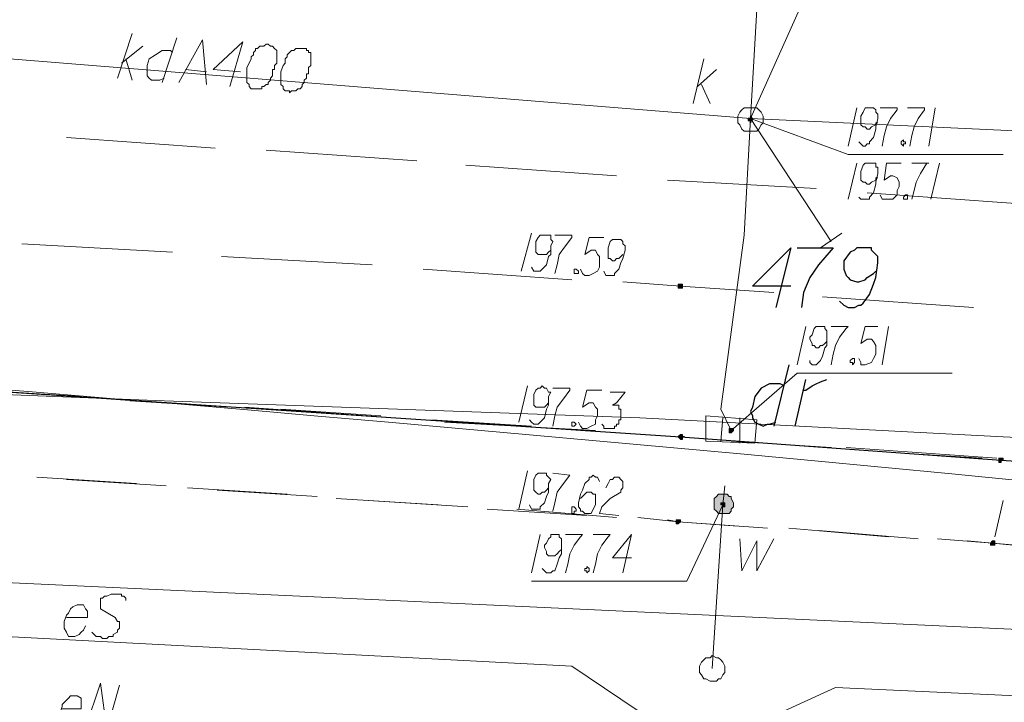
# Model space of a CAD drawing. Header units: metres. Extents: x 7431553 to 7432401, y 5544342 to 5544539.
# Tile 154 of 180: x 7432211 to 7432230, y 5544492 to 5544506. Entities that reach past the tile are written whole.
import ezdxf

# ---------------------------------------------------------------- set-up
doc = ezdxf.new("R2010")
doc.units = ezdxf.units.M
doc.header["$MEASUREMENT"] = 0
doc.layers.add('BG-PR90-PB-PZT-PZT01_2026_04_14$0$MAPA DCP', color=7, linetype='Continuous', lineweight=0)
doc.layers.add('PRIMETECH_XREF', color=7, linetype='Continuous', lineweight=5)

# ---------------------------------------------------------------- blocks, each defined once
blk = doc.blocks.new('BG-PR90-PB-PZT-PZT01_2026_04_14$0$Naddrwiną2025_v2klauzulap')
at = {"layer": 'BG-PR90-PB-PZT-PZT01_2026_04_14$0$MAPA DCP', "linetype": 'Continuous', "lineweight": 0, "transparency": 33554559}
for color, points in [(256, [(7431665.308, 5544644.315), (7431665.308, 5544644.315), (7431665.308, 5544644.315), (7431665.308, 5544644.315), (7431665.35, 5544644.315), (7431665.35, 5544644.315), (7431665.35, 5544644.357), (7431665.35, 5544644.357), (7431665.35, 5544644.357), (7431665.308, 5544644.357), (7431665.308, 5544644.4), (7431665.308, 5544644.4), (7431665.308, 5544644.4), (7431665.266, 5544644.4), (7431665.266, 5544644.4), (7431665.266, 5544644.357), (7431665.266, 5544644.357), (7431665.266, 5544644.357), (7431665.266, 5544644.357), (7431665.266, 5544644.315), (7431665.266, 5544644.315), (7431665.266, 5544644.315), (7431665.266, 5544644.315), (7431665.266, 5544644.315), (7431665.266, 5544644.315)]), (256, [(7431666.959, 5544644.146), (7431667.001, 5544644.146), (7431667.001, 5544644.146), (7431667.001, 5544644.146), (7431667.001, 5544644.188), (7431667.001, 5544644.188), (7431667.001, 5544644.188), (7431667.001, 5544644.188), (7431667.001, 5544644.23), (7431667.001, 5544644.23), (7431667.001, 5544644.23), (7431667.001, 5544644.23), (7431666.959, 5544644.23), (7431666.959, 5544644.23), (7431666.959, 5544644.23), (7431666.959, 5544644.23), (7431666.917, 5544644.23), (7431666.917, 5544644.188), (7431666.917, 5544644.188), (7431666.917, 5544644.188), (7431666.917, 5544644.188)]), (5, [(7431666.155, 5544638.642), (7431666.282, 5544638.642), (7431666.324, 5544638.685), (7431666.366, 5544638.727), (7431666.366, 5544638.769), (7431666.366, 5544638.812), (7431666.366, 5544638.854), (7431666.366, 5544638.939), (7431666.324, 5544638.981), (7431666.282, 5544638.981), (7431666.239, 5544639.023), (7431666.197, 5544639.023), (7431666.155, 5544639.023), (7431666.07, 5544638.981), (7431666.028, 5544638.981), (7431666.028, 5544638.939), (7431665.985, 5544638.896), (7431665.985, 5544638.854), (7431665.985, 5544638.769), (7431665.985, 5544638.727), (7431666.028, 5544638.685), (7431666.07, 5544638.642), (7431666.112, 5544638.642), (7431666.112, 5544638.642)]), (5, [(7431666.197, 5544638.769), (7431666.197, 5544638.769), (7431666.197, 5544638.769), (7431666.197, 5544638.812), (7431666.239, 5544638.812), (7431666.239, 5544638.812), (7431666.239, 5544638.812), (7431666.239, 5544638.854), (7431666.239, 5544638.854), (7431666.197, 5544638.854), (7431666.197, 5544638.854), (7431666.197, 5544638.854), (7431666.197, 5544638.854), (7431666.155, 5544638.854), (7431666.155, 5544638.854), (7431666.155, 5544638.854), (7431666.155, 5544638.854), (7431666.155, 5544638.854), (7431666.155, 5544638.812), (7431666.155, 5544638.812), (7431666.155, 5544638.812), (7431666.155, 5544638.812), (7431666.155, 5544638.769), (7431666.155, 5544638.769), (7431666.155, 5544638.769)]), (256, [(7431661.837, 5544637.923), (7431661.837, 5544637.923), (7431661.837, 5544637.923), (7431661.879, 5544637.923), (7431661.879, 5544637.965), (7431661.879, 5544637.965), (7431661.879, 5544637.965), (7431661.879, 5544638.007), (7431661.879, 5544638.007), (7431661.879, 5544638.007), (7431661.837, 5544638.007), (7431661.837, 5544638.007), (7431661.837, 5544638.007), (7431661.837, 5544638.007), (7431661.794, 5544638.007), (7431661.794, 5544638.007), (7431661.794, 5544638.007), (7431661.794, 5544638.007), (7431661.794, 5544637.965), (7431661.794, 5544637.965), (7431661.794, 5544637.965), (7431661.794, 5544637.923), (7431661.794, 5544637.923)]), (256, [(7431664.842, 5544637.923), (7431664.842, 5544637.923), (7431664.885, 5544637.965), (7431664.885, 5544637.965), (7431664.885, 5544637.965), (7431664.885, 5544637.965), (7431664.885, 5544637.965), (7431664.885, 5544638.007), (7431664.885, 5544638.007), (7431664.885, 5544638.007), (7431664.885, 5544638.007), (7431664.842, 5544638.007), (7431664.842, 5544638.05), (7431664.842, 5544638.007), (7431664.8, 5544638.007), (7431664.8, 5544638.007), (7431664.8, 5544638.007), (7431664.8, 5544638.007), (7431664.8, 5544637.965), (7431664.8, 5544637.965), (7431664.8, 5544637.965), (7431664.8, 5544637.965), (7431664.8, 5544637.965)]), (256, [(7431666.536, 5544637.88), (7431666.536, 5544637.88), (7431666.536, 5544637.88), (7431666.536, 5544637.88), (7431666.578, 5544637.88), (7431666.578, 5544637.923), (7431666.578, 5544637.923), (7431666.578, 5544637.923), (7431666.578, 5544637.923), (7431666.536, 5544637.965), (7431666.536, 5544637.965), (7431666.536, 5544637.965), (7431666.536, 5544637.965), (7431666.493, 5544637.965), (7431666.493, 5544637.965), (7431666.493, 5544637.965), (7431666.493, 5544637.923), (7431666.493, 5544637.923), (7431666.493, 5544637.923), (7431666.493, 5544637.923), (7431666.493, 5544637.88), (7431666.493, 5544637.88), (7431666.493, 5544637.88), (7431666.493, 5544637.88), (7431666.493, 5544637.88)])]:
    blk.add_hatch(color=color, dxfattribs=at).paths.add_polyline_path(points)
at = {"layer": 'BG-PR90-PB-PZT-PZT01_2026_04_14$0$MAPA DCP', "linetype": 'Continuous', "lineweight": 0, "true_color": 0x9a3300, "transparency": 33554559}
for points in [[(7431658.492, 5544639.32), (7431658.535, 5544639.32), (7431658.535, 5544639.32), (7431658.535, 5544639.32), (7431658.535, 5544639.362), (7431658.535, 5544639.362), (7431658.577, 5544639.362), (7431658.535, 5544639.362), (7431658.535, 5544639.404), (7431658.535, 5544639.404), (7431658.535, 5544639.404), (7431658.535, 5544639.404), (7431658.492, 5544639.404), (7431658.492, 5544639.404), (7431658.492, 5544639.404), (7431658.492, 5544639.404), (7431658.492, 5544639.404), (7431658.45, 5544639.362), (7431658.45, 5544639.362), (7431658.45, 5544639.362), (7431658.492, 5544639.362)], [(7431664.715, 5544638.939), (7431664.715, 5544638.939), (7431664.715, 5544638.939), (7431664.715, 5544638.939), (7431664.758, 5544638.939), (7431664.758, 5544638.981), (7431664.758, 5544638.981), (7431664.758, 5544638.981), (7431664.758, 5544638.981), (7431664.715, 5544639.023), (7431664.715, 5544639.023), (7431664.715, 5544639.023), (7431664.715, 5544639.023), (7431664.673, 5544639.023), (7431664.673, 5544639.023), (7431664.673, 5544639.023), (7431664.673, 5544638.981), (7431664.673, 5544638.981), (7431664.673, 5544638.981), (7431664.673, 5544638.981), (7431664.673, 5544638.939), (7431664.673, 5544638.939), (7431664.673, 5544638.939), (7431664.673, 5544638.939), (7431664.673, 5544638.939)]]:
    blk.add_hatch(color=24, dxfattribs=at).paths.add_polyline_path(points)
at = {"layer": 'BG-PR90-PB-PZT-PZT01_2026_04_14$0$MAPA DCP', "color": 24, "linetype": 'Continuous', "lineweight": 18, "true_color": 0x9a3300, "transparency": 33554687}
for points in [[(7431660.778, 5544688.384), (7431658.492, 5544639.362), (7431656.037, 5544608.924), (7431653.92, 5544589.197)], [(7431659.974, 5544641.69), (7431660.186, 5544644.654)], [(7431658.492, 5544639.362), (7431659.212, 5544641.309), (7431659.212, 5544644.4)], [(7431664.715, 5544638.981), (7431663.572, 5544640.293), (7431663.572, 5544643.384)], [(7431658.492, 5544639.362), (7431653.582, 5544641.563)], [(7431658.492, 5544639.362), (7431660.948, 5544640.971)], [(7431659.72, 5544637.711), (7431659.889, 5544640.674)], [(7431658.492, 5544639.362), (7431654.132, 5544639.616)], [(7431658.492, 5544639.362), (7431660.821, 5544639.235)], [(7431660.821, 5544639.235), (7431664.292, 5544638.769), (7431664.715, 5544638.981)], [(7431664.969, 5544639.15), (7431664.461, 5544639.15)], [(7431664.927, 5544638.769), (7431664.461, 5544638.812)], [(7431657.857, 5544638.304), (7431657.519, 5544638.685)], [(7431658.196, 5544638.219), (7431657.307, 5544638.431)], [(7431657.815, 5544638.388), (7431658.196, 5544638.558)], [(7431659.424, 5544633.689), (7431659.635, 5544636.695)], [(7431659.127, 5544629.71), (7431659.339, 5544632.716)], [(7431657.561, 5544629.202), (7431657.519, 5544628.652), (7431656.968, 5544629.244), (7431657.857, 5544628.99)], [(7431658.873, 5544625.731), (7431659.085, 5544628.694)], [(7431657.773, 5544627.974), (7431656.926, 5544628.44), (7431657.815, 5544628.525)], [(7431657.519, 5544628.101), (7431657.561, 5544628.525)], [(7431656.884, 5544627.932), (7431657.773, 5544627.636)], [(7431657.18, 5544627.847), (7431657.138, 5544627.805), (7431657.138, 5544627.636), (7431657.222, 5544627.509), (7431657.307, 5544627.382), (7431657.434, 5544627.339), (7431657.519, 5544627.339), (7431657.561, 5544627.339), (7431657.646, 5544627.339), (7431657.688, 5544627.382), (7431657.73, 5544627.424), (7431657.73, 5544627.466), (7431657.73, 5544627.551), (7431657.73, 5544627.593), (7431657.688, 5544627.678)], [(7431657.392, 5544626.831), (7431657.053, 5544627.255)], [(7431657.688, 5544626.747), (7431656.799, 5544627.043)], [(7431657.307, 5544626.916), (7431657.73, 5544627.043)]]:
    blk.add_lwpolyline(points, dxfattribs=at)
at = {"layer": 'BG-PR90-PB-PZT-PZT01_2026_04_14$0$MAPA DCP', "color": 5, "linetype": 'Continuous', "lineweight": 18, "transparency": 33554687}
for points in [[(7431667.552, 5544687.368), (7431667.467, 5544685.675), (7431667.086, 5544680.214), (7431666.536, 5544672.213), (7431665.689, 5544659.216), (7431665.35, 5544655.025), (7431664.842, 5544644.4), (7431664.461, 5544637.161), (7431664.123, 5544627.678), (7431663.572, 5544613.75), (7431663.445, 5544611.634), (7431663.953, 5544603.717), (7431664.419, 5544597.113), (7431664.123, 5544596.986), (7431663.361, 5544597.113), (7431664.461, 5544596.859), (7431664.885, 5544590.213), (7431663.742, 5544579.757), (7431661.456, 5544559.733)], [(7431666.874, 5544639.15), (7431667.509, 5544639.193), (7431666.917, 5544639.489), (7431667.509, 5544639.489), (7431666.874, 5544639.828)], [(7431665.816, 5544638.854), (7431666.197, 5544638.812), (7431669.457, 5544638.6)], [(7431666.197, 5544638.812), (7431667.721, 5544638.092), (7431667.721, 5544635.002)]]:
    blk.add_lwpolyline(points, dxfattribs=at)
at = {"layer": 'BG-PR90-PB-PZT-PZT01_2026_04_14$0$MAPA DCP', "linetype": 'Continuous', "lineweight": 25, "transparency": 33554687}
for points in [[(7431663.361, 5544616.036), (7431663.53, 5544618.365), (7431664.842, 5544637.965), (7431665.308, 5544644.357), (7431666.239, 5544658.327), (7431666.747, 5544665.778), (7431668.229, 5544687.241)], [(7431662.133, 5544641.14), (7431662.218, 5544641.225), (7431662.26, 5544641.309), (7431662.26, 5544641.436), (7431662.218, 5544641.521), (7431662.218, 5544641.563), (7431662.175, 5544641.606), (7431662.006, 5544641.733), (7431661.794, 5544641.817), (7431661.667, 5544641.86), (7431661.371, 5544641.902), (7431661.244, 5544641.902), (7431661.202, 5544641.86), (7431661.117, 5544641.775), (7431661.075, 5544641.775), (7431661.075, 5544641.69), (7431661.075, 5544641.563), (7431661.075, 5544641.479), (7431661.117, 5544641.436), (7431661.159, 5544641.352), (7431661.329, 5544641.225), (7431661.413, 5544641.225), (7431661.498, 5544641.225), (7431661.625, 5544641.267), (7431661.667, 5544641.309), (7431661.71, 5544641.352), (7431661.752, 5544641.479), (7431661.752, 5544641.521), (7431661.71, 5544641.648), (7431661.667, 5544641.69), (7431661.583, 5544641.817), (7431661.54, 5544641.86)], [(7431661.075, 5544640.293), (7431661.075, 5544641.013), (7431661.117, 5544640.971), (7431661.413, 5544640.717), (7431661.667, 5544640.547), (7431661.964, 5544640.42), (7431662.26, 5544640.378)], [(7431661.837, 5544640.166), (7431661.837, 5544639.404), (7431661.075, 5544640.166), (7431662.26, 5544639.87)]]:
    blk.add_lwpolyline(points, dxfattribs=at)
at = {"layer": 'BG-PR90-PB-PZT-PZT01_2026_04_14$0$MAPA DCP', "color": 1, "linetype": 'Continuous', "lineweight": 18, "transparency": 33554687}
for points in [[(7431664.969, 5544543.477), (7431664.165, 5544543.562), (7431664.292, 5544545.086), (7431664.377, 5544547.118), (7431665.52, 5544566.803), (7431666.451, 5544577.174), (7431665.901, 5544582.466), (7431667.128, 5544586.784), (7431667.382, 5544591.737), (7431668.017, 5544609.178), (7431669.414, 5544635.806), (7431670.727, 5544637.753), (7431670.557, 5544639.489), (7431669.838, 5544641.055), (7431671.15, 5544669.461), (7431672.081, 5544686.648)], [(7431668.102, 5544626.916), (7431668.06, 5544626.916), (7431668.017, 5544626.874), (7431668.017, 5544626.831), (7431667.975, 5544626.831), (7431667.975, 5544626.789), (7431667.975, 5544626.704), (7431667.975, 5544626.62), (7431668.017, 5544626.535), (7431668.017, 5544626.493), (7431668.06, 5544626.45), (7431668.06, 5544626.408), (7431668.102, 5544626.408), (7431668.144, 5544626.408), (7431668.187, 5544626.408), (7431668.229, 5544626.408), (7431668.271, 5544626.408), (7431668.441, 5544626.704), (7431668.525, 5544626.747), (7431668.525, 5544626.789), (7431668.568, 5544626.789), (7431668.61, 5544626.789), (7431668.652, 5544626.789), (7431668.695, 5544626.747), (7431668.737, 5544626.747), (7431668.779, 5544626.662), (7431668.822, 5544626.662), (7431668.822, 5544626.577), (7431668.864, 5544626.535), (7431668.864, 5544626.493), (7431668.864, 5544626.45), (7431668.822, 5544626.408), (7431668.822, 5544626.366), (7431668.822, 5544626.323), (7431668.779, 5544626.281), (7431668.737, 5544626.239)], [(7431670.642, 5544626.112), (7431669.753, 5544626.408), (7431670.684, 5544626.535), (7431669.795, 5544626.789)], [(7431668.441, 5544625.731), (7431668.441, 5544626.154), (7431668.314, 5544626.154), (7431668.271, 5544626.112), (7431668.187, 5544626.069), (7431668.187, 5544625.985), (7431668.187, 5544625.942), (7431668.229, 5544625.858), (7431668.271, 5544625.815), (7431668.356, 5544625.773), (7431668.398, 5544625.731), (7431668.525, 5544625.688), (7431668.61, 5544625.688), (7431668.652, 5544625.688), (7431668.737, 5544625.731), (7431668.822, 5544625.773), (7431668.822, 5544625.858), (7431668.822, 5544625.9), (7431668.779, 5544625.985), (7431668.737, 5544626.027), (7431668.695, 5544626.069), (7431668.61, 5544626.112)], [(7431670.261, 5544625.646), (7431670.261, 5544626.027), (7431670.049, 5544626.027), (7431670.007, 5544625.942), (7431670.007, 5544625.9), (7431670.007, 5544625.815), (7431670.049, 5544625.773), (7431670.092, 5544625.731), (7431670.176, 5544625.646), (7431670.219, 5544625.646), (7431670.346, 5544625.604), (7431670.43, 5544625.604), (7431670.473, 5544625.604), (7431670.515, 5544625.604), (7431670.6, 5544625.688), (7431670.642, 5544625.731), (7431670.642, 5544625.773), (7431670.642, 5544625.815), (7431670.6, 5544625.9), (7431670.557, 5544625.942), (7431670.515, 5544625.942), (7431670.43, 5544625.985)]]:
    blk.add_lwpolyline(points, dxfattribs=at)
at = {"layer": 'BG-PR90-PB-PZT-PZT01_2026_04_14$0$MAPA DCP', "color": 30, "linetype": 'Continuous', "lineweight": 18, "true_color": 0xff6500, "transparency": 33554687}
for points in [[(7431664.885, 5544546.059), (7431664.377, 5544547.118), (7431665.52, 5544566.803), (7431666.451, 5544577.174), (7431665.901, 5544582.466), (7431667.128, 5544586.784), (7431667.382, 5544591.737), (7431668.017, 5544609.178), (7431669.414, 5544635.806), (7431670.727, 5544637.753), (7431670.557, 5544639.489), (7431669.838, 5544641.055), (7431671.15, 5544669.461), (7431672.081, 5544686.648)], [(7431666.112, 5544589.282), (7431668.906, 5544649.564)]]:
    blk.add_lwpolyline(points, dxfattribs=at)
at = {"layer": 'BG-PR90-PB-PZT-PZT01_2026_04_14$0$MAPA DCP', "linetype": 'Continuous', "lineweight": 18, "transparency": 33554687}
for points in [[(7431666.917, 5544643.68), (7431666.959, 5544644.188), (7431667.086, 5544645.712)], [(7431667.044, 5544645.077), (7431666.959, 5544644.188), (7431666.874, 5544643.087)], [(7431665.054, 5544641.267), (7431665.266, 5544644.273)], [(7431665.139, 5544641.987), (7431665.266, 5544643.976)], [(7431662.26, 5544643.807), (7431662.048, 5544640.801)], [(7431666.705, 5544640.717), (7431666.874, 5544642.706)], [(7431666.832, 5544642.114), (7431666.663, 5544640.124)], [(7431660.778, 5544641.182), (7431661.075, 5544640.759)], [(7431664.927, 5544638.981), (7431665.054, 5544640.971)], [(7431664.8, 5544637.288), (7431664.842, 5544637.965), (7431665.012, 5544640.251)], [(7431661.964, 5544639.828), (7431661.837, 5544637.965), (7431661.752, 5544636.822)], [(7431666.493, 5544637.711), (7431666.536, 5544637.923), (7431666.663, 5544639.701)], [(7431666.62, 5544639.108), (7431666.536, 5544637.923), (7431666.451, 5544637.118)], [(7431664.715, 5544635.975), (7431664.842, 5544637.965)], [(7431666.282, 5544634.705), (7431666.451, 5544636.695)], [(7431664.546, 5544633.266), (7431664.715, 5544636.272)], [(7431666.409, 5544636.102), (7431666.282, 5544634.113)], [(7431661.71, 5544635.806), (7431661.498, 5544632.843)], [(7431664.504, 5544633.012), (7431664.631, 5544635.002)], [(7431666.112, 5544631.742), (7431666.239, 5544633.732)], [(7431666.197, 5544633.139), (7431666.07, 5544631.107)], [(7431664.25, 5544629.287), (7431664.461, 5544632.292)], [(7431664.292, 5544630.006), (7431664.419, 5544631.996)], [(7431661.413, 5544631.827), (7431661.244, 5544628.821)], [(7431665.901, 5544628.736), (7431666.028, 5544630.726)], [(7431665.985, 5544630.133), (7431665.858, 5544628.144)], [(7431664.123, 5544627.001), (7431664.25, 5544628.99)], [(7431663.996, 5544625.307), (7431664.207, 5544628.313)], [(7431661.159, 5544627.847), (7431660.99, 5544624.842)], [(7431665.689, 5544625.731), (7431665.816, 5544627.72)], [(7431665.774, 5544627.128), (7431665.647, 5544625.138)], [(7431663.911, 5544624.037), (7431664.038, 5544626.027)]]:
    blk.add_lwpolyline(points, dxfattribs=at)
at = {"layer": 'BG-PR90-PB-PZT-PZT01_2026_04_14$0$MAPA DCP', "linetype": 'Continuous', "lineweight": 0, "transparency": 33554687}
for points in [[(7431665.308, 5544644.315), (7431665.308, 5544644.315), (7431665.308, 5544644.315), (7431665.308, 5544644.315), (7431665.35, 5544644.315), (7431665.35, 5544644.315), (7431665.35, 5544644.357), (7431665.35, 5544644.357), (7431665.35, 5544644.357), (7431665.308, 5544644.357), (7431665.308, 5544644.4), (7431665.308, 5544644.4), (7431665.308, 5544644.4), (7431665.266, 5544644.4), (7431665.266, 5544644.4), (7431665.266, 5544644.357), (7431665.266, 5544644.357), (7431665.266, 5544644.357), (7431665.266, 5544644.357), (7431665.266, 5544644.315), (7431665.266, 5544644.315), (7431665.266, 5544644.315), (7431665.266, 5544644.315), (7431665.266, 5544644.315)], [(7431666.959, 5544644.146), (7431667.001, 5544644.146), (7431667.001, 5544644.146), (7431667.001, 5544644.146), (7431667.001, 5544644.188), (7431667.001, 5544644.188), (7431667.001, 5544644.188), (7431667.001, 5544644.188), (7431667.001, 5544644.23), (7431667.001, 5544644.23), (7431667.001, 5544644.23), (7431667.001, 5544644.23), (7431666.959, 5544644.23), (7431666.959, 5544644.23), (7431666.959, 5544644.23), (7431666.959, 5544644.23), (7431666.917, 5544644.23), (7431666.917, 5544644.188), (7431666.917, 5544644.188), (7431666.917, 5544644.188), (7431666.917, 5544644.188), (7431666.959, 5544644.146), (7431666.959, 5544644.146)], [(7431661.837, 5544637.923), (7431661.837, 5544637.923), (7431661.837, 5544637.923), (7431661.879, 5544637.923), (7431661.879, 5544637.965), (7431661.879, 5544637.965), (7431661.879, 5544637.965), (7431661.879, 5544638.007), (7431661.879, 5544638.007), (7431661.879, 5544638.007), (7431661.837, 5544638.007), (7431661.837, 5544638.007), (7431661.837, 5544638.007), (7431661.837, 5544638.007), (7431661.794, 5544638.007), (7431661.794, 5544638.007), (7431661.794, 5544638.007), (7431661.794, 5544638.007), (7431661.794, 5544637.965), (7431661.794, 5544637.965), (7431661.794, 5544637.965), (7431661.794, 5544637.923), (7431661.794, 5544637.923)], [(7431664.842, 5544637.923), (7431664.842, 5544637.923), (7431664.885, 5544637.965), (7431664.885, 5544637.965), (7431664.885, 5544637.965), (7431664.885, 5544637.965), (7431664.885, 5544637.965), (7431664.885, 5544638.007), (7431664.885, 5544638.007), (7431664.885, 5544638.007), (7431664.885, 5544638.007), (7431664.842, 5544638.007), (7431664.842, 5544638.05), (7431664.842, 5544638.007), (7431664.8, 5544638.007), (7431664.8, 5544638.007), (7431664.8, 5544638.007), (7431664.8, 5544638.007), (7431664.8, 5544637.965), (7431664.8, 5544637.965), (7431664.8, 5544637.965), (7431664.8, 5544637.965), (7431664.8, 5544637.965)], [(7431666.536, 5544637.88), (7431666.536, 5544637.88), (7431666.536, 5544637.88), (7431666.536, 5544637.88), (7431666.578, 5544637.88), (7431666.578, 5544637.923), (7431666.578, 5544637.923), (7431666.578, 5544637.923), (7431666.578, 5544637.923), (7431666.536, 5544637.965), (7431666.536, 5544637.965), (7431666.536, 5544637.965), (7431666.536, 5544637.965), (7431666.493, 5544637.965), (7431666.493, 5544637.965), (7431666.493, 5544637.965), (7431666.493, 5544637.923), (7431666.493, 5544637.923), (7431666.493, 5544637.923), (7431666.493, 5544637.923), (7431666.493, 5544637.88), (7431666.493, 5544637.88), (7431666.493, 5544637.88), (7431666.493, 5544637.88)]]:
    blk.add_lwpolyline(points, close=True, dxfattribs=at)
at = {"layer": 'BG-PR90-PB-PZT-PZT01_2026_04_14$0$MAPA DCP', "linetype": 'Continuous', "lineweight": 9, "transparency": 33554687}
for points in [[(7431666.112, 5544644.4), (7431666.832, 5544644.23)], [(7431661.54, 5544636.441), (7431661.625, 5544636.483), (7431661.625, 5544636.653), (7431661.583, 5544636.653), (7431661.498, 5544636.737), (7431661.371, 5544636.78), (7431661.286, 5544636.822), (7431661.117, 5544636.864), (7431661.032, 5544636.864), (7431660.99, 5544636.822), (7431660.948, 5544636.822), (7431660.905, 5544636.78), (7431660.905, 5544636.737), (7431660.905, 5544636.695), (7431660.905, 5544636.653), (7431660.905, 5544636.61), (7431660.948, 5544636.568), (7431661.075, 5544636.526), (7431661.117, 5544636.526), (7431661.159, 5544636.526), (7431661.244, 5544636.526), (7431661.286, 5544636.526), (7431661.286, 5544636.568), (7431661.329, 5544636.61), (7431661.329, 5544636.653), (7431661.286, 5544636.695), (7431661.286, 5544636.737), (7431661.244, 5544636.78), (7431661.202, 5544636.822)], [(7431663.953, 5544636.568), (7431663.953, 5544636.864), (7431664.165, 5544636.695), (7431664.207, 5544636.61), (7431664.207, 5544636.695), (7431664.207, 5544636.737), (7431664.25, 5544636.737), (7431664.292, 5544636.737), (7431664.292, 5544636.78), (7431664.334, 5544636.78), (7431664.377, 5544636.78), (7431664.419, 5544636.78), (7431664.461, 5544636.78), (7431664.504, 5544636.78), (7431664.504, 5544636.737), (7431664.546, 5544636.737), (7431664.588, 5544636.737), (7431664.588, 5544636.695), (7431664.631, 5544636.695), (7431664.631, 5544636.653), (7431664.673, 5544636.653), (7431664.673, 5544636.61), (7431664.673, 5544636.568), (7431664.673, 5544636.526), (7431664.673, 5544636.483), (7431664.673, 5544636.441), (7431664.631, 5544636.441), (7431664.588, 5544636.399)], [(7431665.858, 5544636.483), (7431665.774, 5544636.526), (7431665.689, 5544636.568), (7431665.689, 5544636.61), (7431665.647, 5544636.653), (7431665.647, 5544636.695), (7431665.647, 5544636.737), (7431665.689, 5544636.78), (7431665.731, 5544636.822), (7431665.774, 5544636.822), (7431665.816, 5544636.822), (7431665.858, 5544636.822), (7431665.901, 5544636.78), (7431665.943, 5544636.78), (7431666.07, 5544636.568), (7431666.239, 5544636.399), (7431666.366, 5544636.356), (7431666.409, 5544636.737)], [(7431660.863, 5544636.441), (7431660.863, 5544636.145), (7431661.202, 5544636.06), (7431661.117, 5544636.187), (7431661.117, 5544636.272), (7431661.202, 5544636.314), (7431661.244, 5544636.356), (7431661.371, 5544636.356), (7431661.456, 5544636.356), (7431661.54, 5544636.314), (7431661.583, 5544636.229), (7431661.625, 5544636.145), (7431661.625, 5544636.06), (7431661.583, 5544636.018), (7431661.498, 5544635.975)], [(7431663.911, 5544636.399), (7431663.911, 5544636.102), (7431664.25, 5544636.018), (7431664.165, 5544636.145), (7431664.165, 5544636.229), (7431664.25, 5544636.272), (7431664.292, 5544636.314), (7431664.419, 5544636.314), (7431664.504, 5544636.272), (7431664.588, 5544636.272), (7431664.631, 5544636.187), (7431664.673, 5544636.102), (7431664.673, 5544636.018), (7431664.631, 5544635.975), (7431664.546, 5544635.933)], [(7431665.731, 5544636.356), (7431665.647, 5544636.314), (7431665.647, 5544636.272), (7431665.604, 5544636.229), (7431665.647, 5544636.187), (7431665.647, 5544636.145), (7431665.689, 5544636.145), (7431665.774, 5544636.06), (7431665.901, 5544636.018), (7431665.985, 5544635.975), (7431666.155, 5544635.933), (7431666.239, 5544635.933), (7431666.282, 5544635.975), (7431666.324, 5544635.975), (7431666.324, 5544636.018), (7431666.366, 5544636.06), (7431666.366, 5544636.102), (7431666.366, 5544636.145), (7431666.366, 5544636.187), (7431666.282, 5544636.229), (7431666.197, 5544636.272), (7431666.155, 5544636.272), (7431666.112, 5544636.272), (7431666.028, 5544636.272), (7431665.985, 5544636.272), (7431665.985, 5544636.229), (7431665.943, 5544636.187), (7431665.943, 5544636.145), (7431665.943, 5544636.102), (7431665.985, 5544636.06), (7431666.028, 5544636.018), (7431666.07, 5544635.975)], [(7431660.821, 5544635.467), (7431660.821, 5544635.806), (7431660.863, 5544635.806), (7431661.032, 5544635.679), (7431661.202, 5544635.552), (7431661.413, 5544635.51), (7431661.583, 5544635.467)], [(7431663.869, 5544635.425), (7431663.869, 5544635.764), (7431663.911, 5544635.764), (7431664.08, 5544635.637), (7431664.25, 5544635.51), (7431664.419, 5544635.467), (7431664.631, 5544635.425)], [(7431665.562, 5544635.425), (7431665.604, 5544635.764), (7431665.774, 5544635.637), (7431665.943, 5544635.51), (7431666.155, 5544635.467), (7431666.324, 5544635.425)], [(7431661.456, 5544635.002), (7431661.54, 5544635.044), (7431661.54, 5544635.171), (7431661.498, 5544635.213), (7431661.413, 5544635.298), (7431661.244, 5544635.34), (7431661.202, 5544635.383), (7431661.032, 5544635.383), (7431660.948, 5544635.425), (7431660.905, 5544635.383), (7431660.821, 5544635.383), (7431660.821, 5544635.34), (7431660.821, 5544635.298), (7431660.821, 5544635.256), (7431660.821, 5544635.213), (7431660.821, 5544635.171), (7431660.863, 5544635.129), (7431660.948, 5544635.086), (7431661.032, 5544635.086), (7431661.075, 5544635.086), (7431661.159, 5544635.086), (7431661.202, 5544635.129), (7431661.202, 5544635.171), (7431661.202, 5544635.213), (7431661.202, 5544635.256), (7431661.202, 5544635.298), (7431661.159, 5544635.34), (7431661.117, 5544635.383)], [(7431664.504, 5544634.959), (7431664.546, 5544635.002), (7431664.588, 5544635.044), (7431664.588, 5544635.129), (7431664.546, 5544635.171), (7431664.461, 5544635.256), (7431664.292, 5544635.298), (7431664.207, 5544635.34), (7431664.038, 5544635.34), (7431663.953, 5544635.383), (7431663.953, 5544635.34), (7431663.869, 5544635.298), (7431663.869, 5544635.256), (7431663.826, 5544635.213), (7431663.869, 5544635.171), (7431663.869, 5544635.129), (7431663.911, 5544635.086), (7431663.996, 5544635.044), (7431664.038, 5544635.044), (7431664.123, 5544635.044), (7431664.165, 5544635.044), (7431664.207, 5544635.044), (7431664.25, 5544635.086), (7431664.25, 5544635.129), (7431664.25, 5544635.171), (7431664.25, 5544635.213), (7431664.25, 5544635.256), (7431664.207, 5544635.298), (7431664.165, 5544635.34)], [(7431666.197, 5544634.959), (7431666.282, 5544635.002), (7431666.282, 5544635.171), (7431666.239, 5544635.171), (7431666.155, 5544635.256), (7431666.028, 5544635.298), (7431665.943, 5544635.34), (7431665.774, 5544635.34), (7431665.689, 5544635.383), (7431665.647, 5544635.34), (7431665.604, 5544635.298), (7431665.562, 5544635.298), (7431665.562, 5544635.256), (7431665.562, 5544635.213), (7431665.562, 5544635.171), (7431665.562, 5544635.129), (7431665.604, 5544635.086), (7431665.689, 5544635.044), (7431665.774, 5544635.044), (7431665.816, 5544635.044), (7431665.901, 5544635.044), (7431665.943, 5544635.086), (7431665.985, 5544635.129), (7431665.985, 5544635.171), (7431665.943, 5544635.213), (7431665.943, 5544635.256), (7431665.901, 5544635.298), (7431665.858, 5544635.34)], [(7431660.778, 5544635.002), (7431661.54, 5544634.79)], [(7431663.826, 5544634.917), (7431664.546, 5544634.748)], [(7431665.52, 5544634.917), (7431666.282, 5544634.748)]]:
    blk.add_lwpolyline(points, dxfattribs=at)
at = {"layer": 'BG-PR90-PB-PZT-PZT01_2026_04_14$0$MAPA DCP', "color": 24, "linetype": 'Continuous', "lineweight": 9, "true_color": 0x9a3300, "transparency": 33554687}
for points in [[(7431659.381, 5544643.13), (7431660.101, 5544642.96)], [(7431658.281, 5544643.045), (7431659.043, 5544642.918)], [(7431659.381, 5544642.579), (7431659.381, 5544642.918), (7431659.381, 5544642.876), (7431659.593, 5544642.749), (7431659.762, 5544642.664), (7431659.932, 5544642.622), (7431660.101, 5544642.579)], [(7431658.281, 5544642.495), (7431658.281, 5544642.833), (7431658.323, 5544642.833), (7431658.492, 5544642.706), (7431658.662, 5544642.622), (7431658.831, 5544642.579), (7431659.043, 5544642.537)], [(7431659.381, 5544642.368), (7431659.381, 5544642.071), (7431659.72, 5544642.029), (7431659.635, 5544642.156), (7431659.635, 5544642.198), (7431659.678, 5544642.283), (7431659.762, 5544642.325), (7431659.847, 5544642.325), (7431659.932, 5544642.283), (7431660.016, 5544642.283), (7431660.101, 5544642.198), (7431660.101, 5544642.114), (7431660.101, 5544642.029), (7431660.101, 5544641.987), (7431660.016, 5544641.944)], [(7431658.281, 5544641.944), (7431658.281, 5544642.283), (7431658.323, 5544642.283), (7431658.492, 5544642.156), (7431658.662, 5544642.071), (7431658.831, 5544642.029), (7431659.043, 5544641.987)], [(7431662.641, 5544642.114), (7431663.403, 5544641.987)], [(7431658.958, 5544641.521), (7431659, 5544641.563), (7431659.043, 5544641.606), (7431659.043, 5544641.648), (7431659, 5544641.69), (7431659, 5544641.733), (7431658.958, 5544641.733), (7431658.873, 5544641.817), (7431658.704, 5544641.86), (7431658.662, 5544641.86), (7431658.492, 5544641.902), (7431658.408, 5544641.902), (7431658.365, 5544641.86), (7431658.323, 5544641.86), (7431658.281, 5544641.817), (7431658.281, 5544641.775), (7431658.281, 5544641.733), (7431658.281, 5544641.69), (7431658.281, 5544641.648), (7431658.365, 5544641.606), (7431658.45, 5544641.563), (7431658.492, 5544641.563), (7431658.535, 5544641.563), (7431658.619, 5544641.563), (7431658.662, 5544641.606), (7431658.662, 5544641.648), (7431658.704, 5544641.69), (7431658.704, 5544641.733), (7431658.662, 5544641.775), (7431658.619, 5544641.86), (7431658.577, 5544641.86), (7431658.577, 5544641.902)], [(7431660.059, 5544641.521), (7431660.101, 5544641.563), (7431660.101, 5544641.733), (7431660.059, 5544641.733), (7431659.974, 5544641.817), (7431659.805, 5544641.86), (7431659.762, 5544641.86), (7431659.593, 5544641.902), (7431659.466, 5544641.902), (7431659.466, 5544641.86), (7431659.381, 5544641.86), (7431659.381, 5544641.817), (7431659.381, 5544641.775), (7431659.381, 5544641.733), (7431659.381, 5544641.69), (7431659.381, 5544641.648), (7431659.424, 5544641.606), (7431659.551, 5544641.563), (7431659.593, 5544641.563), (7431659.635, 5544641.563), (7431659.72, 5544641.563), (7431659.762, 5544641.606), (7431659.762, 5544641.648), (7431659.805, 5544641.69), (7431659.805, 5544641.733), (7431659.762, 5544641.775), (7431659.72, 5544641.86), (7431659.678, 5544641.86), (7431659.678, 5544641.902)], [(7431662.641, 5544641.902), (7431662.641, 5544641.648), (7431662.98, 5544641.563), (7431662.895, 5544641.69), (7431662.895, 5544641.775), (7431662.937, 5544641.817), (7431663.022, 5544641.86), (7431663.107, 5544641.86), (7431663.191, 5544641.86), (7431663.276, 5544641.817), (7431663.361, 5544641.775), (7431663.403, 5544641.648), (7431663.403, 5544641.563), (7431663.361, 5544641.563), (7431663.276, 5544641.521)], [(7431658.281, 5544641.479), (7431659.043, 5544641.309)], [(7431659.381, 5544641.479), (7431660.101, 5544641.309)], [(7431662.641, 5544640.971), (7431662.641, 5544641.309), (7431662.683, 5544641.267), (7431662.853, 5544641.14), (7431663.022, 5544641.055), (7431663.191, 5544641.013), (7431663.403, 5544640.971)], [(7431663.318, 5544640.547), (7431663.361, 5544640.547), (7431663.403, 5544640.59), (7431663.403, 5544640.674), (7431663.361, 5544640.717), (7431663.318, 5544640.759), (7431663.234, 5544640.801), (7431663.064, 5544640.844), (7431663.022, 5544640.886), (7431662.853, 5544640.886), (7431662.726, 5544640.886), (7431662.683, 5544640.844), (7431662.641, 5544640.844), (7431662.641, 5544640.801), (7431662.641, 5544640.717), (7431662.641, 5544640.674), (7431662.683, 5544640.632), (7431662.81, 5544640.59), (7431662.853, 5544640.547), (7431662.895, 5544640.547), (7431662.98, 5544640.59), (7431663.022, 5544640.59), (7431663.022, 5544640.632), (7431663.064, 5544640.674), (7431663.064, 5544640.717), (7431663.022, 5544640.759), (7431663.022, 5544640.801), (7431662.98, 5544640.844), (7431662.937, 5544640.886)], [(7431662.641, 5544640.463), (7431663.403, 5544640.293)]]:
    blk.add_lwpolyline(points, dxfattribs=at)
for points in [[(7431660.016, 5544642.452), (7431660.016, 5544642.495), (7431660.101, 5544642.495), (7431660.101, 5544642.41), (7431660.059, 5544642.41)], [(7431658.916, 5544642.41), (7431658.958, 5544642.41), (7431658.958, 5544642.452), (7431659, 5544642.452), (7431659, 5544642.41), (7431659.043, 5544642.41), (7431659, 5544642.368), (7431658.958, 5544642.368)], [(7431663.276, 5544641.394), (7431663.276, 5544641.436), (7431663.361, 5544641.436), (7431663.403, 5544641.394), (7431663.361, 5544641.394), (7431663.361, 5544641.352), (7431663.318, 5544641.352)]]:
    blk.add_lwpolyline(points, close=True, dxfattribs=at)
at = {"layer": 'BG-PR90-PB-PZT-PZT01_2026_04_14$0$MAPA DCP', "color": 94, "linetype": 'Continuous', "lineweight": 25, "true_color": 0x009a00, "transparency": 33554687}
for points in [[(7431663.911, 5544640.42), (7431663.911, 5544640.463), (7431663.826, 5544640.59), (7431663.784, 5544640.674), (7431663.742, 5544640.759), (7431663.699, 5544640.886)], [(7431664.631, 5544640.251), (7431663.699, 5544640.463)], [(7431663.403, 5544640.124), (7431664.631, 5544639.828)], [(7431663.826, 5544640.039), (7431663.784, 5544639.955), (7431663.784, 5544639.743), (7431663.869, 5544639.574), (7431664.038, 5544639.447), (7431664.25, 5544639.404), (7431664.334, 5544639.362), (7431664.419, 5544639.404), (7431664.461, 5544639.404), (7431664.546, 5544639.447), (7431664.588, 5544639.531), (7431664.631, 5544639.616), (7431664.588, 5544639.701), (7431664.588, 5544639.743), (7431664.546, 5544639.87)]]:
    blk.add_lwpolyline(points, dxfattribs=at)
at = {"layer": 'BG-PR90-PB-PZT-PZT01_2026_04_14$0$MAPA DCP', "color": 24, "linetype": 'Continuous', "lineweight": 18, "true_color": 0x9a3300, "transparency": 33554687}
for points in [[(7431658.281, 5544639.362), (7431658.281, 5544639.489), (7431658.323, 5544639.531), (7431658.365, 5544639.574), (7431658.45, 5544639.616), (7431658.492, 5544639.616), (7431658.577, 5544639.616), (7431658.619, 5544639.574), (7431658.704, 5544639.531), (7431658.746, 5544639.489), (7431658.746, 5544639.447), (7431658.746, 5544639.362), (7431658.746, 5544639.32), (7431658.746, 5544639.235), (7431658.704, 5544639.193), (7431658.619, 5544639.15), (7431658.577, 5544639.108), (7431658.492, 5544639.108), (7431658.45, 5544639.108), (7431658.365, 5544639.15), (7431658.323, 5544639.193), (7431658.281, 5544639.235), (7431658.281, 5544639.32)], [(7431664.969, 5544639.447), (7431664.927, 5544638.473), (7431664.419, 5544638.473), (7431664.504, 5544639.489)], [(7431657.095, 5544630.43), (7431657.095, 5544630.303), (7431657.138, 5544630.26), (7431657.138, 5544630.218), (7431657.18, 5544630.176), (7431657.222, 5544630.133), (7431657.265, 5544630.133), (7431657.307, 5544630.091), (7431657.349, 5544630.091), (7431657.392, 5544630.091), (7431657.434, 5544630.049), (7431657.561, 5544630.006), (7431657.646, 5544630.006), (7431657.688, 5544630.006), (7431657.773, 5544630.006), (7431657.815, 5544630.006), (7431657.857, 5544630.049), (7431657.9, 5544630.049), (7431657.942, 5544630.091), (7431657.942, 5544630.133), (7431657.942, 5544630.176), (7431657.984, 5544630.176), (7431657.942, 5544630.218), (7431657.942, 5544630.303), (7431657.9, 5544630.345), (7431657.9, 5544630.387), (7431657.857, 5544630.43), (7431657.815, 5544630.43), (7431657.773, 5544630.472), (7431657.73, 5544630.472), (7431657.688, 5544630.514), (7431657.646, 5544630.514), (7431657.603, 5544630.514), (7431657.603, 5544630.557), (7431657.561, 5544630.557), (7431657.519, 5544630.557), (7431657.476, 5544630.557), (7431657.434, 5544630.599), (7431657.392, 5544630.599), (7431657.307, 5544630.599), (7431657.265, 5544630.599), (7431657.222, 5544630.599), (7431657.18, 5544630.599), (7431657.18, 5544630.557), (7431657.138, 5544630.557), (7431657.138, 5544630.514), (7431657.095, 5544630.514), (7431657.095, 5544630.472)], [(7431657.011, 5544629.752), (7431657.011, 5544629.71), (7431657.053, 5544629.668), (7431657.053, 5544629.583), (7431657.095, 5544629.541), (7431657.095, 5544629.498), (7431657.138, 5544629.498), (7431657.18, 5544629.456), (7431657.222, 5544629.456), (7431657.265, 5544629.414), (7431657.307, 5544629.414), (7431657.392, 5544629.371), (7431657.476, 5544629.329), (7431657.561, 5544629.329), (7431657.646, 5544629.329), (7431657.73, 5544629.329), (7431657.773, 5544629.329), (7431657.815, 5544629.371), (7431657.857, 5544629.371), (7431657.9, 5544629.414), (7431657.9, 5544629.456), (7431657.9, 5544629.498), (7431657.9, 5544629.541), (7431657.9, 5544629.625), (7431657.857, 5544629.625), (7431657.857, 5544629.668), (7431657.815, 5544629.71), (7431657.815, 5544629.752), (7431657.773, 5544629.752), (7431657.73, 5544629.795), (7431657.688, 5544629.795), (7431657.646, 5544629.837), (7431657.603, 5544629.837), (7431657.561, 5544629.837), (7431657.519, 5544629.837), (7431657.519, 5544629.879), (7431657.434, 5544629.879), (7431657.392, 5544629.922), (7431657.349, 5544629.922), (7431657.265, 5544629.922), (7431657.222, 5544629.922), (7431657.18, 5544629.922), (7431657.138, 5544629.922), (7431657.095, 5544629.879), (7431657.053, 5544629.837), (7431657.053, 5544629.795)]]:
    blk.add_lwpolyline(points, close=True, dxfattribs=at)
at = {"layer": 'BG-PR90-PB-PZT-PZT01_2026_04_14$0$MAPA DCP', "color": 24, "linetype": 'Continuous', "lineweight": -3, "true_color": 0x9a3300, "transparency": 33554687}
blk.add_lwpolyline([(7431658.492, 5544639.32), (7431658.535, 5544639.32), (7431658.535, 5544639.32), (7431658.535, 5544639.32), (7431658.535, 5544639.362), (7431658.535, 5544639.362), (7431658.577, 5544639.362), (7431658.535, 5544639.362), (7431658.535, 5544639.404), (7431658.535, 5544639.404), (7431658.535, 5544639.404), (7431658.535, 5544639.404), (7431658.492, 5544639.404), (7431658.492, 5544639.404), (7431658.492, 5544639.404), (7431658.492, 5544639.404), (7431658.492, 5544639.404), (7431658.45, 5544639.362), (7431658.45, 5544639.362), (7431658.45, 5544639.362), (7431658.492, 5544639.362), (7431658.492, 5544639.32), (7431658.492, 5544639.32)], close=True, dxfattribs=at)
at = {"layer": 'BG-PR90-PB-PZT-PZT01_2026_04_14$0$MAPA DCP', "color": 24, "linetype": 'Continuous', "lineweight": 0, "true_color": 0x9a3300, "transparency": 33554687}
for points in [[(7431658.492, 5544639.32), (7431658.535, 5544639.32), (7431658.535, 5544639.32), (7431658.535, 5544639.32), (7431658.535, 5544639.362), (7431658.535, 5544639.362), (7431658.577, 5544639.362), (7431658.535, 5544639.362), (7431658.535, 5544639.404), (7431658.535, 5544639.404), (7431658.535, 5544639.404), (7431658.535, 5544639.404), (7431658.492, 5544639.404), (7431658.492, 5544639.404), (7431658.492, 5544639.404), (7431658.492, 5544639.404), (7431658.492, 5544639.404), (7431658.45, 5544639.362), (7431658.45, 5544639.362), (7431658.45, 5544639.362), (7431658.492, 5544639.362), (7431658.492, 5544639.32), (7431658.492, 5544639.32)], [(7431664.715, 5544638.939), (7431664.715, 5544638.939), (7431664.715, 5544638.939), (7431664.715, 5544638.939), (7431664.758, 5544638.939), (7431664.758, 5544638.981), (7431664.758, 5544638.981), (7431664.758, 5544638.981), (7431664.758, 5544638.981), (7431664.715, 5544639.023), (7431664.715, 5544639.023), (7431664.715, 5544639.023), (7431664.715, 5544639.023), (7431664.673, 5544639.023), (7431664.673, 5544639.023), (7431664.673, 5544639.023), (7431664.673, 5544638.981), (7431664.673, 5544638.981), (7431664.673, 5544638.981), (7431664.673, 5544638.981), (7431664.673, 5544638.939), (7431664.673, 5544638.939), (7431664.673, 5544638.939), (7431664.673, 5544638.939)]]:
    blk.add_lwpolyline(points, close=True, dxfattribs=at)
at = {"layer": 'BG-PR90-PB-PZT-PZT01_2026_04_14$0$MAPA DCP', "color": 24, "linetype": 'Continuous', "lineweight": 0, "true_color": 0x9a3300, "transparency": 33554495}
blk.add_lwpolyline([(7431658.577, 5544639.362), (7431658.535, 5544639.362)], dxfattribs=at)
at = {"layer": 'BG-PR90-PB-PZT-PZT01_2026_04_14$0$MAPA DCP', "color": 5, "linetype": 'Continuous', "lineweight": 0, "transparency": 33554687}
for points in [[(7431666.155, 5544638.642), (7431666.282, 5544638.642), (7431666.324, 5544638.685), (7431666.366, 5544638.727), (7431666.366, 5544638.769), (7431666.366, 5544638.812), (7431666.366, 5544638.854), (7431666.366, 5544638.939), (7431666.324, 5544638.981), (7431666.282, 5544638.981), (7431666.239, 5544639.023), (7431666.197, 5544639.023), (7431666.155, 5544639.023), (7431666.07, 5544638.981), (7431666.028, 5544638.981), (7431666.028, 5544638.939), (7431665.985, 5544638.896), (7431665.985, 5544638.854), (7431665.985, 5544638.769), (7431665.985, 5544638.727), (7431666.028, 5544638.685), (7431666.07, 5544638.642), (7431666.112, 5544638.642)], [(7431666.197, 5544638.769), (7431666.197, 5544638.769), (7431666.197, 5544638.769), (7431666.197, 5544638.812), (7431666.239, 5544638.812), (7431666.239, 5544638.812), (7431666.239, 5544638.812), (7431666.239, 5544638.854), (7431666.239, 5544638.854), (7431666.197, 5544638.854), (7431666.197, 5544638.854), (7431666.197, 5544638.854), (7431666.197, 5544638.854), (7431666.155, 5544638.854), (7431666.155, 5544638.854), (7431666.155, 5544638.854), (7431666.155, 5544638.854), (7431666.155, 5544638.854), (7431666.155, 5544638.812), (7431666.155, 5544638.812), (7431666.155, 5544638.812), (7431666.155, 5544638.812), (7431666.155, 5544638.769), (7431666.155, 5544638.769)]]:
    blk.add_lwpolyline(points, close=True, dxfattribs=at)
at = {"layer": 'BG-PR90-PB-PZT-PZT01_2026_04_14$0$MAPA DCP', "color": 5, "linetype": 'Continuous', "lineweight": 18, "transparency": 33554687}
blk.add_lwpolyline([(7431669.203, 5544638.6), (7431669.245, 5544638.685), (7431669.245, 5544638.727), (7431669.287, 5544638.769), (7431669.33, 5544638.812), (7431669.414, 5544638.854), (7431669.457, 5544638.854), (7431669.541, 5544638.854), (7431669.584, 5544638.812), (7431669.668, 5544638.769), (7431669.668, 5544638.727), (7431669.711, 5544638.685), (7431669.711, 5544638.6), (7431669.711, 5544638.558), (7431669.668, 5544638.473), (7431669.668, 5544638.431), (7431669.584, 5544638.388), (7431669.541, 5544638.346), (7431669.457, 5544638.346), (7431669.414, 5544638.346), (7431669.33, 5544638.388), (7431669.287, 5544638.431), (7431669.245, 5544638.473), (7431669.245, 5544638.558)], close=True, dxfattribs=at)
at = {"layer": 'BG-PR90-PB-PZT-PZT01_2026_04_14$0$MAPA DCP', "linetype": 'Continuous', "lineweight": -3, "transparency": 33554687}
blk.add_lwpolyline([(7431664.842, 5544637.923), (7431664.842, 5544637.923), (7431664.885, 5544637.965), (7431664.885, 5544637.965), (7431664.885, 5544637.965), (7431664.885, 5544637.965), (7431664.885, 5544637.965), (7431664.885, 5544638.007), (7431664.885, 5544638.007), (7431664.885, 5544638.007), (7431664.885, 5544638.007), (7431664.842, 5544638.007), (7431664.842, 5544638.05), (7431664.842, 5544638.007), (7431664.8, 5544638.007), (7431664.8, 5544638.007), (7431664.8, 5544638.007), (7431664.8, 5544638.007), (7431664.8, 5544637.965), (7431664.8, 5544637.965), (7431664.8, 5544637.965), (7431664.8, 5544637.965), (7431664.8, 5544637.965)], close=True, dxfattribs=at)
at = {"layer": 'BG-PR90-PB-PZT-PZT01_2026_04_14$0$MAPA DCP', "linetype": 'Continuous', "lineweight": 0, "transparency": 33554495}
blk.add_lwpolyline([(7431664.842, 5544638.05), (7431664.842, 5544638.007)], dxfattribs=at)
at = {"layer": 'BG-PR90-PB-PZT-PZT01_2026_04_14$0$MAPA DCP', "color": 5, "linetype": 'Continuous', "lineweight": 9, "transparency": 33554687}
for points in [[(7431667.255, 5544636.991), (7431667.255, 5544636.61), (7431666.79, 5544636.991), (7431667.552, 5544636.822)], [(7431666.79, 5544636.229), (7431666.79, 5544636.568), (7431666.832, 5544636.526), (7431667.001, 5544636.399), (7431667.171, 5544636.314), (7431667.382, 5544636.272), (7431667.552, 5544636.229)], [(7431666.79, 5544635.679), (7431666.79, 5544636.018), (7431666.832, 5544635.975), (7431667.001, 5544635.848), (7431667.171, 5544635.764), (7431667.382, 5544635.721), (7431667.552, 5544635.679)], [(7431667.467, 5544635.213), (7431667.509, 5544635.256), (7431667.552, 5544635.298), (7431667.552, 5544635.383), (7431667.509, 5544635.425), (7431667.509, 5544635.467), (7431667.382, 5544635.51), (7431667.255, 5544635.552), (7431667.171, 5544635.594), (7431667.001, 5544635.594), (7431666.917, 5544635.594), (7431666.874, 5544635.594), (7431666.832, 5544635.552), (7431666.79, 5544635.552), (7431666.79, 5544635.51), (7431666.79, 5544635.425), (7431666.79, 5544635.383), (7431666.832, 5544635.383), (7431666.874, 5544635.34), (7431666.959, 5544635.298), (7431667.001, 5544635.256), (7431667.044, 5544635.256), (7431667.128, 5544635.298), (7431667.171, 5544635.298), (7431667.213, 5544635.34), (7431667.213, 5544635.383), (7431667.213, 5544635.425), (7431667.213, 5544635.467), (7431667.171, 5544635.51), (7431667.128, 5544635.552), (7431667.086, 5544635.594)], [(7431666.79, 5544635.171), (7431667.552, 5544635.002)]]:
    blk.add_lwpolyline(points, dxfattribs=at)
blk.add_lwpolyline([(7431667.425, 5544636.102), (7431667.467, 5544636.145), (7431667.509, 5544636.145), (7431667.552, 5544636.102), (7431667.509, 5544636.102), (7431667.509, 5544636.06), (7431667.467, 5544636.06), (7431667.467, 5544636.102)], close=True, dxfattribs=at)
at = {"layer": 'BG-PR90-PB-PZT-PZT01_2026_04_14$0$MAPA DCP', "linetype": 'Continuous', "lineweight": 9, "transparency": 33554687}
for points in [[(7431661.498, 5544635.891), (7431661.54, 5544635.933), (7431661.583, 5544635.933), (7431661.583, 5544635.848), (7431661.54, 5544635.848), (7431661.498, 5544635.848)], [(7431664.546, 5544635.848), (7431664.588, 5544635.891), (7431664.631, 5544635.848), (7431664.631, 5544635.806), (7431664.588, 5544635.806), (7431664.546, 5544635.806)], [(7431666.239, 5544635.848), (7431666.282, 5544635.891), (7431666.324, 5544635.891), (7431666.324, 5544635.848), (7431666.366, 5544635.848), (7431666.366, 5544635.806), (7431666.324, 5544635.806), (7431666.282, 5544635.806), (7431666.239, 5544635.806)]]:
    blk.add_lwpolyline(points, close=True, dxfattribs=at)
at = {"layer": 'BG-PR90-PB-PZT-PZT01_2026_04_14$0$MAPA DCP', "color": 5, "linetype": 'Continuous', "lineweight": 18, "transparency": 33554687}
blk.add_arc((7433022.765, 5544513.014), 1363.431, 172.854498, 180.436605, dxfattribs=at)
blk = doc.blocks.new('BG-PR90-PB-PZT-PZT01_2026_04_14')
at = {"layer": 'BG-PR90-PB-PZT-PZT01_2026_04_14$0$MAPA DCP', "rotation": 270}
blk.add_blockref('BG-PR90-PB-PZT-PZT01_2026_04_14$0$Naddrwiną2025_v2klauzulap', (1887585.788, 12976162.34), dxfattribs=at)

msp = doc.modelspace()

# ---------------------------------------------------------------- block references
at = {"layer": 'PRIMETECH_XREF', "linetype": 'Continuous', "lineweight": 0, "rotation": 360}
msp.add_blockref('BG-PR90-PB-PZT-PZT01_2026_04_14', (0, 0), dxfattribs=at)

doc.saveas('drawing.dxf')
